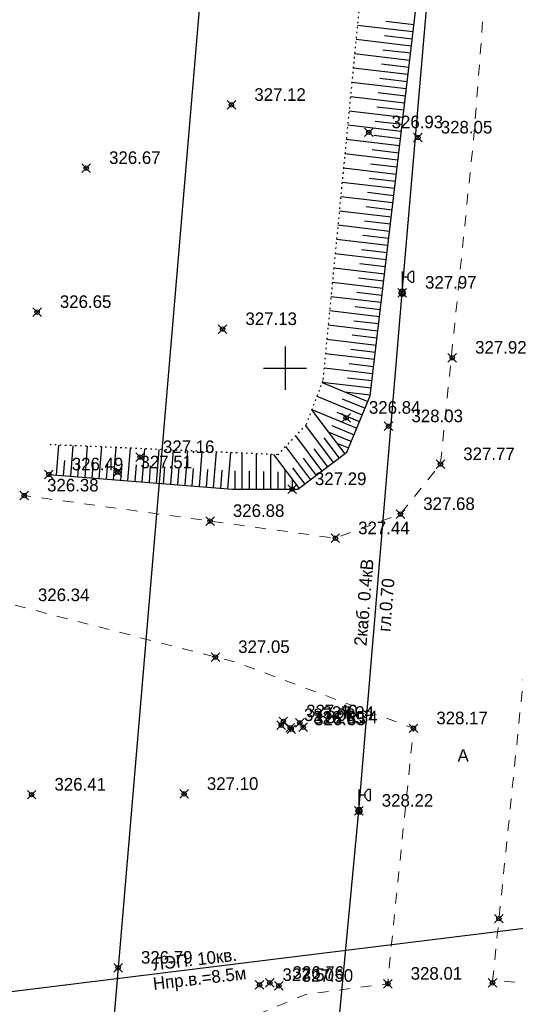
# Model space of a CAD drawing. Header units: metres. Extents: x 705573 to 711566, y 4301675 to 4311183.
# Tile 207 of 256: x 708210 to 708244, y 4309637 to 4309706. Entities that reach past the tile are written whole.
import ezdxf

# ---------------------------------------------------------------- set-up
doc = ezdxf.new("R2010")
doc.units = ezdxf.units.M
doc.header["$LTSCALE"] = 0.5
doc.header["$PDMODE"] = 35
doc.header["$PDSIZE"] = 0.3
for name, pattern in [('Auto_Street_NotBorder_Line_m1', [3, 1.5, -1.5]), ('ДОРОГИ_СТРОЯЩ', [9, 8, -1]), ('Контура низ откосов  Штриховая 0.1-0.5 - - - - - - -', [0.6, 0.1, -0.5])]:
    doc.linetypes.add(name, pattern=pattern)
for name, color, linetype in [('(001) Сетка', 92, 'Continuous'), ('(004) Точки рельефа', 7, 'Continuous'), ('(016) Кабель', 1, 'Continuous'), ('(019) Связь', 3, 'ИК_КАБ_СВЯЗИ'), ('(022) Возд. Линии', 7, 'Continuous'), ('(025) Дорога', 7, 'Continuous'), ('(035) Откосы', 7, 'Continuous')]:
    doc.layers.add(name, color=color, linetype=linetype)
doc.layers.add('AUTO#_ROADS_EXIST_L', color=7, linetype='Continuous', lineweight=15, true_color=0x000000)
doc.styles.add('BM-431', font='txt')
doc.styles.add('D-431', font='txt')
doc.styles.add('S', font='txtwr', dxfattribs={"oblique": 15})
doc.styles.get("Standard").update_dxf_attribs({"font": 'times.ttf'})
doc.linetypes.add('ИК_КАБ_СВЯЗИ', pattern='A,4,["o",Standard,S=0.5,R=0,X=0,Y=-0.125],4,-2', length=10)
doc.linetypes.add('ИК_Э_КАБ_НН', pattern='A,8,-2,["<",Standard,S=1,R=0,X=0,Y=-0.5],8,[">",Standard,S=1,R=0,X=-0.5,Y=-0.5],-2', length=20)

# ---------------------------------------------------------------- blocks, each defined once
blk = doc.blocks.new('U1111')
for p, q in [((0.1, 0.45), (0.1, 2.95)), ((1.28934, 2.95), (0.85, 2.51066)), ((1.6, 2.95), (1.28934, 2.95)), ((1.6, 2.95), (1.6, 1.45)), ((0.1, 2.2), (0.85, 2.2)), ((0.85, 2.51066), (0.85, 1.88934)), ((0.85, 1.88934), (1.28934, 1.45)), ((1.28934, 1.45), (1.6, 1.45)), ((0, 0.05), (0.1, 0.05)), ((0, -0.05), (0, 0.05)), ((0.1, 0.05), (0.1, -0.05)), ((0.1, -0.05), (0, -0.05))]:
    blk.add_line(p, q)
blk.add_lwpolyline([(0.55, 0), (0.3, 0.433013), (-0.2, 0.433013), (-0.45, 0), (-0.2, -0.433013), (0.3, -0.433013)], close=True)
at = {"color": 4, "style": 'S', "oblique": 15}
blk.add_attdef('Z', (1.142936, -1.391276), '', height=2, dxfattribs=at)
blk = doc.blocks.new('Setka')
at = {"layer": '(001) Сетка'}
for p, q in [((0, 1.5), (0, -1.5)), ((-1.5, 0), (1.5, 0))]:
    blk.add_line(p, q, dxfattribs=at)

msp = doc.modelspace()

# ---------------------------------------------------------------- linework, layer by layer
at = {"layer": '(016) Кабель', "linetype": 'ИК_Э_КАБ_НН', "elevation": 325.947, "flags": 128}
msp.add_lwpolyline([(708148.162, 4308651.703), (708151.497, 4308692.413), (708155.946, 4308744.121), (708160.092, 4308792.083), (708165.82, 4308866.029), (708169.045, 4308905.959), (708172.399, 4308947.612), (708175.762, 4308988.142), (708178.982, 4309025.586), (708182.201, 4309063.201), (708185.813, 4309103.866), (708189.128, 4309144.32), (708192.281, 4309183.205), (708195.859, 4309224.798), (708198.741, 4309260.796), (708202.87, 4309309.735), (708206.45, 4309354.347), (708209.623, 4309392.715), (708213.998, 4309431.241), (708217.888, 4309470.551), (708222.285, 4309519.973), (708227.646, 4309584.985), (708230.7, 4309620.035), (708233.599, 4309650.662), (708236.608, 4309686.642), (708239.917, 4309725.258), (708242.964, 4309758.871), (708245.88, 4309791.491), (708249.037, 4309830.224), (708251.639, 4309862.09), (708254.553, 4309895.438), (708258.525, 4309939.873), (708262.105, 4309983.745), (708265.007, 4310017.023), (708267.691, 4310050.026), (708270.438, 4310083.372), (708274.286, 4310124.617), (708277.622, 4310164.745), (708280.245, 4310192.848), (708282.134, 4310214.069), (708285.192, 4310249.54), (708287.519, 4310279.257), (708289.716, 4310303.87), (708292.577, 4310337.274), (708295.609, 4310373.419), (708298.169, 4310403.778), (708301.105, 4310436.102), (708303.908, 4310468.222), (708306.247, 4310494.557), (708309.271, 4310529.231), (708312.329, 4310564.702), (708314.656, 4310594.419), (708316.853, 4310619.032), (708319.714, 4310652.436), (708322.746, 4310688.581), (708325.306, 4310718.94), (708328.242, 4310751.264), (708331.045, 4310783.384), (708331.607, 4310789.716), (708333.7, 4310812.99), (708337.044, 4310851.183), (708340.044, 4310884.75)], dxfattribs=at)
at = {"layer": '(019) Связь', "elevation": 324.811, "flags": 128}
msp.add_lwpolyline([(708317.145, 4310790.996), (708301.016, 4310609.687), (708256.741, 4310111.973), (708241.57, 4309932.293), (708189.214, 4309312.333), (708166.334, 4308981.07), (708160.318, 4308915.535), (708146.619, 4308758.228), (708137.034, 4308632.496), (708137.034, 4308632.496), (708137.034, 4308632.496), (708136.895, 4308567.223), (708136.888, 4308563.897)], dxfattribs=at)
at = {"layer": '(022) Возд. Линии', "elevation": -1.642, "flags": 128}
msp.add_lwpolyline([(708173.508, 4308716.069), (708180.426, 4308788.09), (708187.561, 4308888.99), (708190.623, 4308921.469), (708195.781, 4308976.19), (708203.64, 4309069.965), (708211.44, 4309164.292), (708218.596, 4309250.651), (708219.251, 4309256.066), (708222.239, 4309295.887), (708225.833, 4309339.604), (708227.553, 4309406.946), (708237.806, 4309505.385), (708242.302, 4309555.66), (708248.423, 4309625.619), (708247.859, 4309642.821), (708189.324, 4309635.604)], dxfattribs=at)
at = {"layer": '(035) Откосы'}
for p, q in [((708235.478, 4309705.502), (708237.415, 4309705.274)), ((708233.493, 4309705.234), (708237.356, 4309704.779)), ((708233.397, 4309704.242), (708237.24, 4309703.789)), ((708235.372, 4309704.511), (708237.298, 4309704.284)), ((708235.265, 4309703.52), (708237.182, 4309703.295)), ((708233.3, 4309703.25), (708237.123, 4309702.8)), ((708233.203, 4309702.258), (708237.007, 4309701.81)), ((708235.158, 4309702.53), (708237.065, 4309702.305)), ((708235.052, 4309701.539), (708236.949, 4309701.316)), ((708233.107, 4309701.267), (708236.89, 4309700.821)), ((708233.01, 4309700.275), (708236.774, 4309699.831)), ((708234.945, 4309700.548), (708236.832, 4309700.326)), ((708232.913, 4309699.283), (708236.657, 4309698.842)), ((708234.839, 4309699.558), (708236.716, 4309699.337)), ((708234.732, 4309698.567), (708236.599, 4309698.347)), ((708232.817, 4309698.291), (708236.541, 4309697.853)), ((708232.72, 4309697.299), (708236.424, 4309696.863)), ((708234.626, 4309697.576), (708236.483, 4309697.358)), ((708234.519, 4309696.586), (708236.366, 4309696.368)), ((708232.624, 4309696.307), (708236.308, 4309695.874)), ((708232.527, 4309695.316), (708236.191, 4309694.884)), ((708234.412, 4309695.595), (708236.249, 4309695.379)), ((708234.306, 4309694.605), (708236.133, 4309694.389)), ((708232.43, 4309694.324), (708236.075, 4309693.895)), ((708232.334, 4309693.332), (708235.958, 4309692.905)), ((708234.199, 4309693.614), (708236.016, 4309693.4)), ((708234.093, 4309692.623), (708235.9, 4309692.41)), ((708232.237, 4309692.34), (708235.842, 4309691.916)), ((708232.14, 4309691.348), (708235.725, 4309690.926)), ((708233.986, 4309691.633), (708235.783, 4309691.421)), ((708232.044, 4309690.357), (708235.609, 4309689.937)), ((708233.88, 4309690.642), (708235.667, 4309690.432)), ((708231.947, 4309689.365), (708235.492, 4309688.947)), ((708233.773, 4309689.651), (708235.55, 4309689.442)), ((708231.851, 4309688.373), (708235.376, 4309687.958)), ((708233.666, 4309688.661), (708235.434, 4309688.453)), ((708233.56, 4309687.67), (708235.317, 4309687.463)), ((708231.754, 4309687.381), (708235.259, 4309686.968)), ((708231.657, 4309686.389), (708235.143, 4309685.979)), ((708233.453, 4309686.679), (708235.201, 4309686.474)), ((708233.347, 4309685.689), (708235.084, 4309685.484)), ((708231.561, 4309685.398), (708235.026, 4309684.989)), ((708231.464, 4309684.406), (708234.909, 4309684)), ((708233.24, 4309684.698), (708234.968, 4309684.495)), ((708233.133, 4309683.708), (708234.851, 4309683.505)), ((708231.367, 4309683.414), (708234.793, 4309683.011)), ((708231.271, 4309682.422), (708234.676, 4309682.021)), ((708233.027, 4309682.717), (708234.735, 4309682.516)), ((708232.92, 4309681.726), (708234.618, 4309681.526)), ((708231.174, 4309681.43), (708234.56, 4309681.032)), ((708231.036, 4309680.396), (708234.213, 4309679.082)), ((708231.053, 4309680.441), (708234.443, 4309680.042)), ((708232.814, 4309680.736), (708234.502, 4309680.537)), ((708230.681, 4309679.464), (708233.833, 4309678.162)), ((708232.628, 4309679.754), (708234.385, 4309679.547)), ((708232.441, 4309679.276), (708234.023, 4309678.622)), ((708230.314, 4309678.502), (708232.614, 4309675.459)), ((708230.326, 4309678.533), (708233.452, 4309677.241)), ((708232.073, 4309678.35), (708233.642, 4309677.701)), ((708229.877, 4309677.428), (708231.819, 4309674.858)), ((708231.705, 4309677.424), (708233.262, 4309676.78)), ((708229.183, 4309676.694), (708231.024, 4309674.257)), ((708231.46, 4309676.986), (708233.072, 4309676.32)), ((708212.722, 4309676.062), (708212.555, 4309673.98)), ((708213.718, 4309676.018), (708213.548, 4309673.901)), ((708231.161, 4309676.556), (708232.217, 4309675.158)), ((708232.052, 4309676.202), (708232.881, 4309675.86)), ((708214.714, 4309675.975), (708214.542, 4309673.821)), ((708215.71, 4309675.931), (708215.535, 4309673.742)), ((708216.706, 4309675.887), (708216.528, 4309673.662)), ((708217.702, 4309675.844), (708217.521, 4309673.583)), ((708218.698, 4309675.8), (708218.514, 4309673.504)), ((708219.694, 4309675.756), (708219.507, 4309673.424)), ((708220.69, 4309675.713), (708220.5, 4309673.345)), ((708221.686, 4309675.669), (708221.493, 4309673.265)), ((708222.682, 4309675.625), (708222.487, 4309673.186)), ((708223.678, 4309675.582), (708223.48, 4309673.107)), ((708224.674, 4309675.538), (708224.473, 4309673.027)), ((708225.468, 4309675.503), (708225.468, 4309673)), ((708226.464, 4309675.459), (708226.464, 4309673)), ((708227.461, 4309675.416), (708227.461, 4309673)), ((708227.658, 4309675.407), (708229.435, 4309673.056)), ((708228.489, 4309675.96), (708230.229, 4309673.657)), ((708230.476, 4309675.809), (708231.422, 4309674.558)), ((708213.136, 4309674.99), (708213.052, 4309673.94)), ((708214.13, 4309674.929), (708214.045, 4309673.861)), ((708215.125, 4309674.867), (708215.038, 4309673.781)), ((708216.119, 4309674.806), (708216.031, 4309673.702)), ((708217.114, 4309674.744), (708217.024, 4309673.623)), ((708218.109, 4309674.683), (708218.018, 4309673.543)), ((708219.103, 4309674.621), (708219.011, 4309673.464)), ((708229.731, 4309675.142), (708230.627, 4309673.957)), ((708220.098, 4309674.559), (708220.004, 4309673.384)), ((708221.092, 4309674.498), (708220.997, 4309673.305)), ((708222.087, 4309674.436), (708221.99, 4309673.226)), ((708223.081, 4309674.375), (708222.983, 4309673.146)), ((708224.076, 4309674.313), (708223.976, 4309673.067)), ((708224.97, 4309674.263), (708224.97, 4309673)), ((708225.966, 4309674.241), (708225.966, 4309673)), ((708226.963, 4309674.219), (708226.963, 4309673)), ((708227.959, 4309674.197), (708227.959, 4309673)), ((708228.457, 4309674.35), (708228.457, 4309673)), ((708228.987, 4309674.475), (708229.832, 4309673.356)), ((708228.955, 4309673.69), (708228.955, 4309673))]:
    msp.add_line(p, q, dxfattribs=at)
at = {"layer": '(035) Откосы', "linetype": 'Контура низ откосов  Штриховая 0.1-0.5 - - - - - - -'}
msp.add_lwpolyline([(708239.279, 4309721.105), (708235.144, 4309722.178), (708231.086, 4309680.529), (708229.924, 4309677.478), (708227.953, 4309675.394), (708212.134, 4309676.088)], dxfattribs=at)
at = {"layer": '(035) Откосы', "flags": 128}
msp.add_lwpolyline([(708212.059, 4309674.02), (708224.812, 4309673), (708229.361, 4309673), (708232.762, 4309675.57), (708234.377, 4309679.478), (708239.279, 4309721.105)], dxfattribs=at)
at = {"color": 0, "linetype": 'ByBlock', "lineweight": -2, "transparency": 16777216}
for p in [(708224.741, 4309699.688, 327.122), (708234.285, 4309697.781, 326.926), (708237.7, 4309697.418, 328.053), (708214.651, 4309695.3, 326.667), (708236.608, 4309686.642, 327.966), (708211.23, 4309685.3, 326.651), (708224.127, 4309684.119, 327.131), (708240.087, 4309682.129, 327.92), (708232.708, 4309677.953, 326.843), (708235.663, 4309677.367, 328.031), (708218.394, 4309675.224, 327.159), (708239.263, 4309674.737, 327.774), (708212.059, 4309674.02, 326.492), (708216.834, 4309674.168, 327.514), (708228.955, 4309673, 327.294), (708210.343, 4309672.554, 326.379), (708236.484, 4309671.267, 327.681), (708223.253, 4309670.785, 326.879), (708231.96, 4309669.593, 327.445), (708223.623, 4309661.34, 327.052), (708228.195, 4309656.613, 326.999), (708228.346, 4309656.872, 327.397), (708229.482, 4309656.768, 327.343), (708228.83, 4309656.432, 326.689), (708228.901, 4309656.319, 326.554), (708229.731, 4309656.464, 327.336), (708237.391, 4309656.389, 328.172), (708210.856, 4309651.781, 326.406), (708221.447, 4309651.832, 327.095), (708233.599, 4309650.662, 328.225), (708243.33, 4309643.169, 328.269), (708216.866, 4309639.763, 326.793), (708226.697, 4309638.564, 327.498), (708227.399, 4309638.707, 326.757), (708228.032, 4309638.503, 327.499), (708235.609, 4309638.647, 328.011), (708242.875, 4309638.708, 328.349)]:
    msp.add_point(p, dxfattribs=at)
at = {"layer": 'AUTO#_ROADS_EXIST_L', "linetype": 'Auto_Street_NotBorder_Line_m1', "lineweight": 15, "flags": 128}
for points in [[(708231.316, 4309916.271), (708240.15, 4309915.481), (708249.965, 4309911.276), (708256.852, 4309907.662), (708259.136, 4309904.579), (708248.019, 4309773.399), (708242.597, 4309710.749), (708241.617, 4309697.817), (708239.263, 4309674.737), (708236.484, 4309671.267), (708231.96, 4309669.593), (708210.343, 4309672.554)], [(708296.321, 4309734.327), (708290.567, 4309731.941), (708276.916, 4309719.357), (708263.737, 4309708.168), (708248.839, 4309697.175), (708242.892, 4309638.874), (708264.486, 4309637.432), (708275.165, 4309638.373)], [(708209.706, 4309664.938), (708225.188, 4309660.935), (708237.391, 4309656.389), (708235.647, 4309639.289), (708235.609, 4309638.647), (708229.9, 4309637.912), (708224.898, 4309635.828), (708207.051, 4309635.49)]]:
    msp.add_lwpolyline(points, dxfattribs=at)

# ---------------------------------------------------------------- block references
at = {"layer": '(001) Сетка'}
msp.add_blockref('Setka', (708228.465, 4309681.396), dxfattribs=at)
at = {"layer": '(022) Возд. Линии', "xscale": 0.5, "yscale": 0.5, "zscale": 0.5}
for p in [(708236.583, 4309686.642, 325.947), (708233.574, 4309650.662, 325.947)]:
    msp.add_blockref('U1111', p, dxfattribs=at)

# ---------------------------------------------------------------- texts
at = {"layer": '(004) Точки рельефа', "style": 'D-431'}
for s, p in [('327.12', (708226.328, 4309699.968, 327.122)), ('326.93', (708235.871, 4309698.066, 326.926)), ('328.05', (708239.286, 4309697.701, 328.053)), ('326.67', (708216.237, 4309695.586, 326.667)), ('327.97', (708238.194, 4309686.926, 327.966)), ('326.65', (708212.816, 4309685.585, 326.651)), ('327.13', (708225.713, 4309684.398, 327.131)), ('327.92', (708241.674, 4309682.413, 327.92)), ('326.84', (708234.294, 4309678.238, 326.843)), ('328.03', (708237.249, 4309677.65, 328.031)), ('327.16', (708219.98, 4309675.509, 327.159)), ('327.51', (708218.42, 4309674.449, 327.514)), ('327.77', (708240.849, 4309675.016, 327.774)), ('326.49', (708213.645, 4309674.305, 326.492)), ('327.29', (708230.541, 4309673.284, 327.294)), ('326.38', (708211.929, 4309672.839, 326.379)), ('326.88', (708224.839, 4309671.071, 326.879)), ('327.68', (708238.07, 4309671.553, 327.681)), ('327.44', (708233.546, 4309669.873, 327.445)), ('326.34', (708211.292, 4309665.223, 326.336)), ('327.05', (708225.209, 4309661.622, 327.052)), ('327.00', (708229.781, 4309656.896, 326.999)), ('327.40', (708229.932, 4309657.155, 327.397)), ('326.69', (708230.416, 4309656.717, 326.689)), ('327.34', (708231.068, 4309657.048, 327.343)), ('327.34', (708231.317, 4309656.744, 327.336)), ('328.17', (708238.977, 4309656.673, 328.172)), ('326.55', (708230.487, 4309656.604, 326.554)), ('326.41', (708212.442, 4309652.066, 326.406)), ('327.10', (708223.033, 4309652.114, 327.095)), ('328.22', (708235.185, 4309650.945, 328.225)), ('326.79', (708218.452, 4309640.048, 326.793)), ('326.76', (708228.985, 4309638.992, 326.757)), ('328.01', (708237.195, 4309638.931, 328.011)), ('327.50', (708228.283, 4309638.847, 327.498)), ('327.50', (708229.618, 4309638.786, 327.499))]:
    msp.add_text(s, height=0.875, dxfattribs=at).set_placement(p)
at = {"layer": '(016) Кабель', "color": 0, "linetype": 'Continuous', "style": 'D-431'}
for s, p in [('2каб. 0.4кВ', (708234.126, 4309662.084)), ('гл.0.70', (708235.775, 4309663.071))]:
    msp.add_text(s, height=0.875, rotation=85.31674, dxfattribs=at).set_placement(p)
at = {"layer": '(022) Возд. Линии', "style": 'BM-431'}
msp.add_text('Hпр.в.=8.5м', height=0.875, rotation=6.6541, dxfattribs=at).set_placement((708219.339, 4309638.215))
at = {"layer": '(022) Возд. Линии', "insert": (708219.233, 4309640.439), "char_height": 0.875, "attachment_point": 1, "rotation": 6.6541, "style": 'BM-431'}
msp.add_mtext('ЛЭП. 10кв.', dxfattribs=at)
at = {"layer": '(025) Дорога', "linetype": 'ДОРОГИ_СТРОЯЩ', "style": 'BM-431'}
msp.add_text('A', height=0.875, dxfattribs=at).set_placement((708240.451, 4309654.064))

doc.saveas('drawing.dxf')
